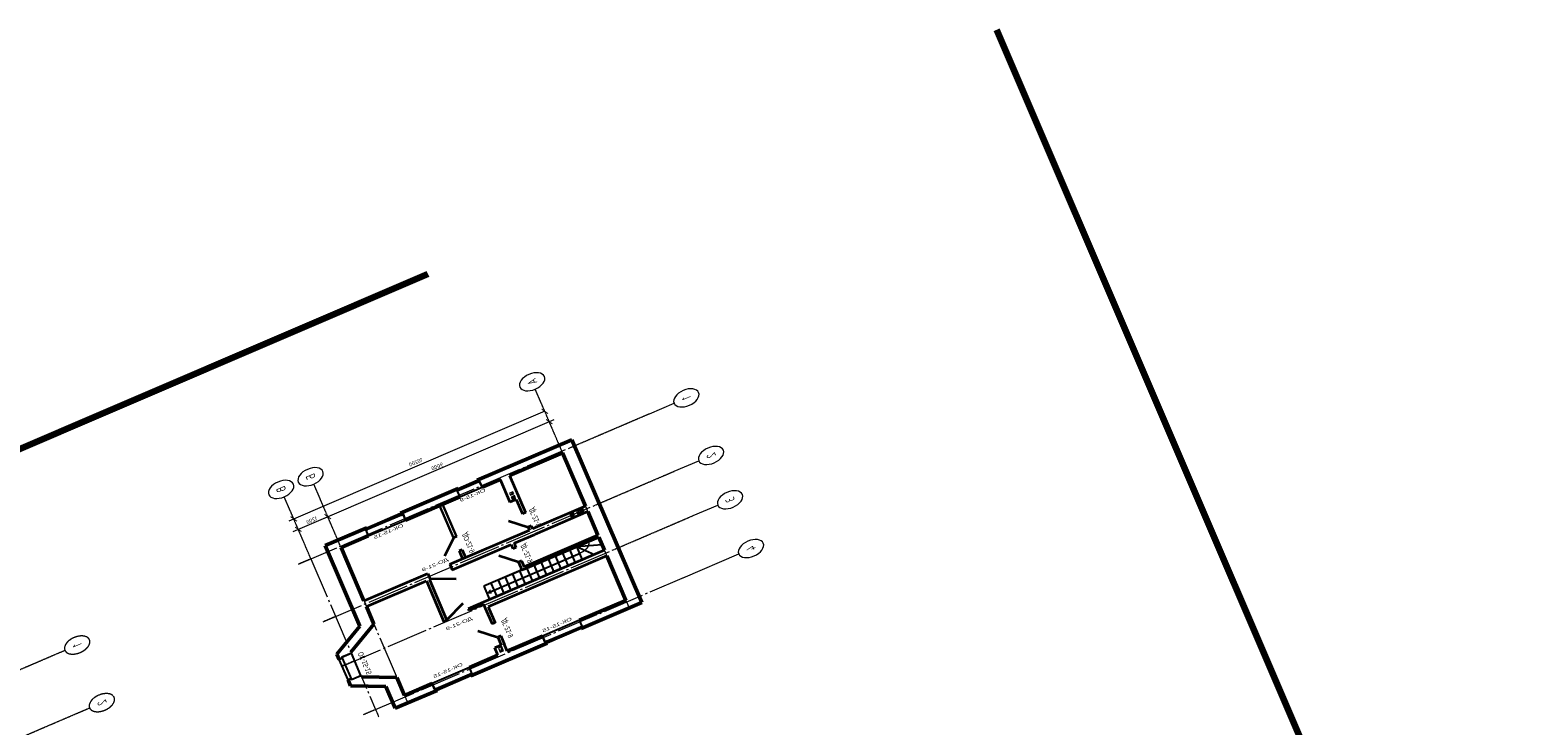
# Model space of a CAD drawing. Header units: millimetres. Extents: x -2096172177 to 2055029645, y -728784453 to 1899906214.
# Tile 13 of 109: x -218588645 to -190271585, y -681242893 to -668116540. Entities that reach past the tile are written whole.
import ezdxf
from ezdxf import colors
from ezdxf.entities.mleader import LeaderData, LeaderLine
from ezdxf.enums import TextEntityAlignment as Align
from ezdxf.math import Vec2, Vec3

# ---------------------------------------------------------------- set-up
doc = ezdxf.new("R2010")
doc.units = ezdxf.units.MM
doc.linetypes.add('ACAD_ISO03W100', pattern=[30, 12, -18])
doc.linetypes.add('DASHDOT_axis', pattern=[24, 20, -1.5, 1, -1.5])
for name, color, linetype, lineweight in [('Вентканалы', 214, 'Continuous', 18), ('Внутренние стены', 3, 'Continuous', 35), ('Двери', 20, 'Continuous', 25), ('Лестница', 7, 'Continuous', 25), ('линии', 3, 'Continuous', 20), ('Наружные стены', 1, 'Continuous', 50), ('Окна и двери', 4, 'Continuous', 25), ('Размеры окон', 6, 'Continuous', 18), ('Размеры стен', 5, 'Continuous', 18), ('Рамка', 2, 'Continuous', 100)]:
    doc.layers.add(name, color=color, linetype=linetype, lineweight=lineweight)
doc.styles.add('GOST-2.304_Type-B', font='GOST Common.ttf')
doc.styles.get("Standard").update_dxf_attribs({"font": 'arial.ttf'})
doc.styles.add('Аннотативный', font='arial.ttf')

# ---------------------------------------------------------------- blocks, each defined once
blk = doc.blocks.new('_ArchTick')
at = {"color": 0, "linetype": 'ByBlock', "const_width": 0.15}
blk.add_lwpolyline([(-0.5, -0.5), (0.5, 0.5)], dxfattribs=at)
blk = doc.blocks.new('л')
at = {"layer": 'Лестница'}
blk.add_line((0, 0), (900, 0), dxfattribs=at)
blk = doc.blocks.new('а')
at = {"layer": 'Лестница'}
blk.add_blockref('л', (-900, 0), dxfattribs=at)
blk = doc.blocks.new('_None')
blk = doc.blocks.new('Фасад (на основе 1 эт)')
at = {"layer": 'Вентканалы'}
h = blk.add_hatch(color=256, dxfattribs=at)
h.dxf.hatch_style = 1
h.paths.add_polyline_path([(1785712.891, 915416.049), (1785982.891, 915416.049), (1785982.891, 915556.049)])
h = blk.add_hatch(color=256, dxfattribs=at)
h.dxf.hatch_style = 1
h.paths.add_polyline_path([(1777118.204, 912751.049), (1777258.204, 912751.049), (1777258.204, 912891.049)])
h = blk.add_hatch(color=256, dxfattribs=at)
h.dxf.hatch_style = 1
h.paths.add_polyline_path([(1777518.204, 912891.049), (1777378.204, 912891.049), (1777448.204, 912821.049)])
h.paths.add_polyline_path([(1777518.204, 912751.049), (1777448.204, 912821.049), (1777378.204, 912751.049)])
h = blk.add_hatch(color=256, dxfattribs=at)
h.dxf.hatch_style = 1
h.paths.add_polyline_path([(1779832.891, 910986.049), (1779972.891, 910986.049), (1779972.891, 911126.049)])
h = blk.add_hatch(color=256, dxfattribs=at)
h.dxf.hatch_style = 1
h.paths.add_polyline_path([(1779972.891, 910866.049), (1779832.891, 910596.049), (1779972.891, 910596.049)])
at = {"linetype": 'DASHDOT_axis'}
for p, q in [((1775200.484, 934667.654), (1775200.484, 931467.654)), ((1779100.484, 934667.654), (1779100.484, 931467.654)), ((1775200.484, 931467.654), (1775200.484, 930467.654)), ((1779100.484, 931467.654), (1779100.484, 930467.654)), ((1776002.891, 920676.049), (1776002.891, 921176.049)), ((1779902.891, 920676.049), (1779902.891, 921176.049)), ((1782902.891, 920676.049), (1782902.891, 921176.049)), ((1786202.891, 920676.049), (1786202.891, 921176.049)), ((1786202.891, 920676.049), (1786702.891, 920676.049)), ((1786202.891, 919476.049), (1786702.891, 919476.049)), ((1776002.891, 910476.049), (1772802.891, 910476.049)), ((1786202.891, 910476.049), (1786702.891, 910476.049)), ((1776002.891, 910120.153), (1776002.891, 906920.153)), ((1776002.891, 910120.153), (1776002.891, 906920.153)), ((1779902.891, 910120.153), (1779902.891, 906920.153)), ((1782902.891, 910120.153), (1782902.891, 906920.153))]:
    blk.add_line(p, q, dxfattribs=at)
at = {"linetype": 'DASHDOT_axis', "lineweight": 20, "ltscale": 100}
for p, q in [((1776002.891, 921176.049), (1776002.891, 910120.153)), ((1779902.891, 921176.049), (1779902.891, 910120.153)), ((1782902.891, 921176.049), (1782902.893, 910120.153)), ((1786196.787, 920674.987), (1786202.891, 908120.153))]:
    blk.add_line(p, q, dxfattribs=at)
at = {"linetype": 'Continuous'}
for p, q in [((1772802.891, 920676.049), (1771802.891, 920676.049)), ((1773302.891, 910476.049), (1773302.891, 920876.049)), ((1772802.891, 919476.049), (1771802.891, 919476.049)), ((1772802.891, 910476.049), (1771802.891, 910476.049)), ((1773940.391, 910476.049), (1773877.891, 910476.049)), ((1773940.391, 910476.049), (1773877.891, 910476.049)), ((1786202.891, 908182.653), (1786202.891, 905920.153)), ((1776002.891, 906920.153), (1776002.891, 905920.153)), ((1776002.891, 906920.153), (1776002.891, 905920.153)), ((1776002.891, 906920.153), (1776002.891, 905920.153)), ((1779902.891, 906920.153), (1779902.891, 905920.153)), ((1782902.891, 906920.153), (1782902.891, 905920.153))]:
    blk.add_line(p, q, dxfattribs=at)
at = {"linetype": 'DASHDOT_axis', "lineweight": 15, "ltscale": 100}
for p, q in [((1776002.893, 920676.047), (1786202.893, 920676.047)), ((1776002.891, 919476.049), (1786202.891, 919476.049)), ((1776002.891, 910476.049), (1786202.891, 910476.049))]:
    blk.add_line(p, q, dxfattribs=at)
at = {"linetype": 'DASHDOT_axis'}
for centre in [(1775200.484, 929967.654), (1779100.484, 929967.654)]:
    blk.add_circle(centre, 500, dxfattribs=at)
at = {"linetype": 'Continuous'}
for centre in [(1771302.891, 920676.049), (1771302.891, 919476.049), (1771302.891, 910476.049), (1776002.891, 905420.153), (1779902.891, 905420.153), (1782902.891, 905420.153), (1786202.891, 905420.153)]:
    blk.add_circle(centre, 500, dxfattribs=at)
at = {"layer": 'Вентканалы'}
for p, q in [((1785712.891, 915416.049), (1785982.891, 915556.049)), ((1777118.204, 912751.049), (1777258.204, 912891.049)), ((1777378.204, 912751.049), (1777518.204, 912891.049)), ((1777378.204, 912891.049), (1777518.204, 912751.049)), ((1779972.891, 910866.049), (1779832.891, 910596.049))]:
    blk.add_line(p, q, dxfattribs=at)
for points in [[(1785712.891, 915556.049), (1785982.891, 915556.049), (1785982.891, 915416.049), (1785712.891, 915416.049)], [(1777118.204, 912891.049), (1777258.204, 912891.049), (1777258.204, 912751.049), (1777118.204, 912751.049)], [(1777378.204, 912891.049), (1777518.204, 912891.049), (1777518.204, 912751.049), (1777378.204, 912751.049)], [(1779832.891, 911126.049), (1779972.891, 911126.049), (1779972.891, 910986.049), (1779832.891, 910986.049)], [(1779832.891, 910596.049), (1779832.891, 910866.049), (1779972.891, 910866.049), (1779972.891, 910596.049)]]:
    blk.add_lwpolyline(points, close=True, dxfattribs=at)
at = {"layer": 'Вентканалы', "linetype": 'ACAD_ISO03W100'}
blk.add_lwpolyline([(1779832.891, 911126.049), (1779972.891, 911126.049), (1779972.891, 910986.049), (1779832.891, 910986.049)], close=True, dxfattribs=at)
at = {"layer": 'Внутренние стены'}
for p, q in [((1779712.891, 919476.049), (1779712.891, 916882.968)), ((1780092.891, 919476.049), (1780092.891, 917035.44)), ((1780092.891, 917035.44), (1782856.325, 917035.44)), ((1782856.325, 916915.44), (1782856.325, 917035.44)), ((1779712.891, 916882.968), (1780092.891, 916882.968)), ((1780056.78, 916875.326), (1780717.654, 915983.101)), ((1780092.891, 916915.44), (1780092.891, 916882.968)), ((1780092.891, 916915.44), (1782856.325, 916915.44)), ((1782820.514, 916912.811), (1782265.188, 916097.62)), ((1778289.662, 915459.942), (1779124.832, 916047.504)), ((1779712.891, 915982.968), (1779712.891, 912751.049)), ((1779712.891, 915982.968), (1780092.891, 915982.968)), ((1780092.891, 915982.968), (1780092.891, 913596.049)), ((1782832.891, 916008.464), (1782712.891, 916008.464)), ((1782712.891, 915296.049), (1782712.891, 916008.464)), ((1782832.891, 915415.44), (1782832.891, 916008.464)), ((1784223.605, 916005.524), (1785063.392, 915424.946)), ((1778287.428, 915354.187), (1778287.428, 915474.187)), ((1779187.428, 915474.187), (1779712.891, 915474.187)), ((1779187.428, 915354.187), (1779187.428, 915474.187)), ((1782832.891, 915415.44), (1783092.891, 915415.44)), ((1783092.891, 915415.44), (1784167.894, 915415.44)), ((1784167.894, 915295.44), (1784167.894, 915415.44)), ((1785067.894, 915415.44), (1785593.357, 915415.44)), ((1785067.894, 915295.44), (1785067.894, 915415.44)), ((1786102.891, 915676.049), (1785592.891, 915676.049)), ((1785592.891, 915415.44), (1785592.891, 915676.049)), ((1786102.891, 915676.049), (1786040.391, 915676.049)), ((1782712.891, 915290.902), (1782712.891, 915296.049)), ((1782712.891, 910476.049), (1782712.891, 915295.44)), ((1783092.891, 910476.049), (1783092.891, 915295.44)), ((1786102.891, 915296.049), (1785592.891, 915296.049)), ((1786102.891, 915296.049), (1786040.391, 915296.049)), ((1780431.301, 914173.468), (1781271.088, 913592.89)), ((1778676.335, 913338.209), (1779516.121, 912757.63)), ((1780092.891, 913596.049), (1780378.634, 913596.049)), ((1780092.891, 913476.049), (1780092.891, 912631.049)), ((1780378.634, 913476.049), (1780378.634, 913596.049)), ((1781278.634, 913596.049), (1781812.083, 913596.049)), ((1781278.634, 913476.049), (1781278.634, 913596.049)), ((1781692.083, 910476.049), (1781692.083, 913476.049)), ((1781812.083, 913596.049), (1781812.083, 913476.049)), ((1781812.083, 913476.049), (1781812.083, 910476.049)), ((1776102.891, 913011.049), (1777638.204, 913011.049)), ((1776102.891, 912631.049), (1778623.667, 912631.049)), ((1777638.204, 912749.84), (1777638.204, 913012.258)), ((1777638.204, 912751.049), (1778623.667, 912751.049)), ((1777638.204, 912629.84), (1777638.204, 912631.049)), ((1778623.667, 912631.049), (1778623.52, 912751.049)), ((1779523.667, 912751.049), (1779712.891, 912751.049)), ((1779523.667, 912631.049), (1779523.667, 912751.049)), ((1779523.667, 912631.049), (1779712.891, 912631.049)), ((1779712.891, 910476.049), (1779712.891, 912631.049)), ((1780092.891, 910476.049), (1780092.891, 912631.049))]:
    blk.add_line(p, q, dxfattribs=at)
at = {"layer": 'Внутренние стены', "lineweight": 30}
blk.add_line((1776102.891, 915474.187), (1778287.428, 915474.187), dxfattribs=at)
at = {"layer": 'Внутренние стены', "color": 3, "lineweight": 30}
blk.add_line((1776102.891, 915354.187), (1778287.428, 915354.187), dxfattribs=at)
at = {"layer": 'Внутренние стены', "color": 3}
for p, q in [((1779187.428, 915354.187), (1779712.891, 915354.187)), ((1783092.891, 915295.44), (1784167.894, 915295.44)), ((1785067.894, 915295.44), (1785593.357, 915295.44)), ((1780092.891, 913476.049), (1780378.634, 913476.049)), ((1781278.634, 913476.049), (1781692.083, 913476.049))]:
    blk.add_line(p, q, dxfattribs=at)
at = {"layer": 'Лестница'}
for p, q in [((1781812.083, 911375.473), (1781812.083, 915145.473)), ((1781812.083, 915145.473), (1782712.083, 915145.473)), ((1781812.083, 914855.473), (1782712.083, 914855.473)), ((1782281.355, 915124.359), (1782281.355, 911354.359)), ((1782712.083, 915145.473), (1782712.083, 910475.473)), ((1781812.083, 914565.473), (1782712.083, 914565.473)), ((1781812.083, 914275.473), (1782712.083, 914275.473)), ((1781812.083, 913985.473), (1782712.083, 913985.473)), ((1781812.083, 913695.473), (1782712.083, 913695.473)), ((1781812.083, 913405.473), (1782712.083, 913405.473)), ((1781812.083, 913115.473), (1782712.083, 913115.473)), ((1781812.083, 912825.473), (1782712.083, 912825.473)), ((1781812.083, 912535.473), (1782712.083, 912535.473)), ((1781812.083, 912245.473), (1782712.083, 912245.473)), ((1781812.083, 911955.473), (1782712.083, 911955.473)), ((1781812.083, 911665.473), (1782712.083, 911665.473)), ((1781812.083, 911665.473), (1782712.083, 911665.473)), ((1781812.083, 911665.473), (1782712.083, 911665.473)), ((1781812.083, 911665.473), (1782712.083, 911665.473)), ((1781812.083, 911665.473), (1782712.083, 911665.473)), ((1781812.083, 911375.473), (1781812.083, 910475.473)), ((1781812.083, 911375.473), (1782712.083, 911375.473)), ((1781812.083, 911375.473), (1782712.083, 910878.347)), ((1781812.623, 911367.808), (1782319.272, 910476.777)), ((1782712.083, 910475.473), (1781812.083, 910475.473))]:
    blk.add_line(p, q, dxfattribs=at)
at = {"layer": 'Лестница', "linetype": 'DASHDOT_axis', "lineweight": 15, "ltscale": 100}
for p, q in [((1782281.613, 915123.974), (1782178.08, 914974.235)), ((1782281.355, 915124.359), (1782382.649, 914975.324))]:
    blk.add_line(p, q, dxfattribs=at)
blk.add_arc((1781831.355, 911354.359), 450, 270, 0, dxfattribs=at)
at = {"layer": 'Наружные стены'}
for p, q in [((1781042.827, 919986.049), (1782085.318, 921184.467)), ((1782085.318, 921184.467), (1782455.891, 921184.467)), ((1783835.891, 921184.467), (1784239.135, 921184.467)), ((1784239.135, 921184.467), (1785148.396, 919986.049)), ((1781275.9, 919476.049), (1782317.633, 920674.467)), ((1782317.633, 920674.467), (1782390.891, 920674.467)), ((1783900.891, 920674.467), (1783985.903, 920674.467)), ((1783985.903, 920674.467), (1784900.657, 919476.049)), ((1775592.891, 919986.049), (1781042.827, 919986.049)), ((1775592.891, 918304.294), (1775592.891, 919986.049)), ((1785148.396, 919986.049), (1786612.891, 919986.049)), ((1786612.891, 919986.049), (1786612.891, 918284.605)), ((1776102.891, 919476.049), (1779712.891, 919476.049)), ((1776102.891, 918369.294), (1776102.891, 919476.049)), ((1780092.891, 919476.049), (1781275.9, 919476.049)), ((1784900.657, 919476.049), (1786102.891, 919476.049)), ((1786102.891, 919476.049), (1786102.891, 918349.605)), ((1775592.891, 914589.187), (1775592.891, 916924.294)), ((1776102.891, 914654.187), (1776102.891, 916859.294)), ((1786102.891, 916839.605), (1786102.891, 915676.049)), ((1786612.891, 916904.605), (1786612.891, 913805.188)), ((1786102.891, 915296.049), (1786102.891, 913870.188)), ((1775592.891, 909966.049), (1775592.891, 913809.187)), ((1776102.891, 912985.07), (1776102.891, 913744.187)), ((1776102.891, 910476.049), (1776102.891, 912631.049)), ((1786102.891, 912360.188), (1786102.891, 910476.049)), ((1786612.891, 912425.188), (1786612.891, 909966.049)), ((1776102.891, 910476.049), (1779712.891, 910476.049)), ((1780092.891, 910476.049), (1781692.083, 910476.049)), ((1781812.083, 910476.049), (1782712.891, 910476.049)), ((1783092.891, 910476.049), (1786102.891, 910476.049)), ((1775592.891, 909966.049), (1786612.891, 909966.049))]:
    blk.add_line(p, q, dxfattribs=at)
at = {"layer": 'Наружные стены', "lineweight": 25}
for points in [[(1782455.892, 921189.521), (1782455.892, 921066.049), (1782390.892, 921066.049), (1782390.892, 920679.521)], [(1783835.892, 921186.049), (1783835.892, 921066.049), (1783900.892, 921066.049), (1783900.892, 920676.049)], [(1775596.363, 918304.294), (1775716.363, 918304.294), (1775716.363, 918369.294), (1776106.363, 918369.294)], [(1786612.891, 918284.605), (1786492.891, 918284.605), (1786492.891, 918349.605), (1786102.891, 918349.605)], [(1775592.891, 916924.294), (1775716.363, 916924.294), (1775716.363, 916859.294), (1776102.891, 916859.294)], [(1786612.891, 916904.605), (1786492.891, 916904.605), (1786492.891, 916839.605), (1786102.891, 916839.605)], [(1775592.891, 914589.187), (1775712.891, 914589.187), (1775712.891, 914654.187), (1776102.891, 914654.187)], [(1775592.891, 913809.187), (1775712.891, 913809.187), (1775712.891, 913744.187), (1776102.891, 913744.187)], [(1786612.893, 913805.186), (1786492.893, 913805.186), (1786492.893, 913870.186), (1786102.893, 913870.186)], [(1786612.893, 912425.186), (1786492.893, 912425.186), (1786492.893, 912360.186), (1786102.893, 912360.186)]]:
    blk.add_lwpolyline(points, dxfattribs=at)
at = {"layer": 'Окна и двери'}
for p, q in [((1782390.891, 920676.049), (1782390.891, 921064.467)), ((1783835.891, 921184.467), (1782455.891, 921184.467)), ((1782455.891, 921184.467), (1782455.891, 921064.467)), ((1782455.891, 921064.467), (1783900.891, 921064.467)), ((1783835.891, 921064.467), (1783835.891, 921184.467)), ((1783900.891, 921064.467), (1783835.891, 921064.467)), ((1783900.891, 921064.467), (1783900.891, 920676.049)), ((1783900.891, 920676.049), (1782390.891, 920676.049)), ((1775716.363, 918304.294), (1775592.891, 918304.294)), ((1775592.891, 918304.294), (1775592.891, 916924.294)), ((1775716.363, 918369.294), (1775716.363, 918304.294)), ((1775716.363, 916924.294), (1775716.363, 918369.294)), ((1775716.363, 918369.294), (1776102.891, 918369.294)), ((1776102.891, 918369.294), (1776102.891, 916859.294)), ((1786102.891, 916839.605), (1786102.891, 918349.605)), ((1786102.891, 918349.605), (1786492.891, 918349.605)), ((1786492.891, 918349.605), (1786492.891, 917774.605)), ((1786612.891, 918284.605), (1786492.891, 918284.605)), ((1786492.891, 918284.605), (1786492.891, 916839.605)), ((1786612.891, 916904.605), (1786612.891, 918284.605)), ((1775716.363, 916859.294), (1775716.363, 917434.294)), ((1775592.891, 916924.294), (1775716.363, 916924.294)), ((1776102.891, 916859.294), (1775716.363, 916859.294)), ((1786492.891, 916839.605), (1786102.891, 916839.605)), ((1786492.891, 916839.605), (1786492.891, 916904.605)), ((1786492.891, 916904.605), (1786612.891, 916904.605)), ((1775712.891, 914589.187), (1775592.891, 914589.187)), ((1775592.891, 914589.187), (1775592.891, 913809.187)), ((1775712.891, 914654.187), (1775712.891, 914589.187)), ((1775712.891, 913809.187), (1775712.891, 914654.187)), ((1775712.891, 914654.187), (1776102.891, 914654.187)), ((1775712.891, 913744.187), (1775712.891, 914319.187)), ((1776102.891, 914654.187), (1776102.891, 913744.187)), ((1775592.891, 913809.187), (1775712.891, 913809.187)), ((1776102.891, 913744.187), (1775712.891, 913744.187)), ((1786102.891, 912360.188), (1786102.891, 913870.188)), ((1786102.891, 913870.188), (1786492.891, 913870.188)), ((1786492.891, 913870.188), (1786492.891, 913295.188)), ((1786612.891, 913805.188), (1786492.891, 913805.188)), ((1786492.891, 913805.188), (1786492.891, 912360.188)), ((1786612.891, 912425.188), (1786612.891, 913805.188))]:
    blk.add_line(p, q, dxfattribs=at)
at = {"layer": 'Размеры стен'}
blk.add_line((1776102.891, 914654.187), (1776102.891, 915354.187), dxfattribs=at)
at = {"layer": 'Рамка'}
for p, q in [((1762583.109, 912472.164), (1762583.109, 971872.164)), ((1846683.109, 889346.663), (1762583.109, 889346.663))]:
    blk.add_line(p, q, dxfattribs=at)
at = {"linetype": 'Continuous', "xscale": 250, "yscale": 250, "zscale": 250}
for p, rotation in [((1773302.891, 910476.049), 270), ((1774002.891, 910476.049), 90), ((1774002.891, 910476.049), 270)]:
    blk.add_blockref('_ArchTick', p, dxfattribs=dict(at, rotation=rotation))
at = {"layer": 'Лестница', "rotation": 90}
for p in [(1781812.083, 914855.473), (1781812.083, 914565.473), (1781812.083, 914275.473), (1781812.083, 913985.473), (1781812.083, 913695.473), (1781812.083, 913405.473), (1781812.083, 913115.473), (1781812.083, 912825.473), (1781812.083, 912535.473), (1781812.083, 912245.473), (1781812.083, 911955.473), (1781812.083, 911665.473)]:
    blk.add_blockref('а', p, dxfattribs=at)
at = {"linetype": 'DASHDOT_axis', "style": 'GOST-2.304_Type-B'}
for s, p in [('1', (1775200.484, 929967.654)), ('2', (1779100.484, 929967.654))]:
    blk.add_text(s, height=350, dxfattribs=at).set_placement(p, align=Align.MIDDLE_CENTER)
at = {"linetype": 'Continuous', "style": 'GOST-2.304_Type-B'}
for s, p in [('В', (1771302.891, 920676.049)), ('Б', (1771302.891, 919476.049)), ('А', (1771302.891, 910476.049)), ('1', (1776002.891, 905420.153)), ('2', (1779902.891, 905420.153)), ('3', (1782902.891, 905420.153)), ('4', (1786202.891, 905420.153))]:
    blk.add_text(s, height=350, dxfattribs=at).set_placement(p, align=Align.MIDDLE_CENTER)
at = {"linetype": 'Continuous', "insert": (1773815.391, 920076.049), "char_height": 250, "attachment_point": 5, "rotation": 90, "style": 'GOST-2.304_Type-B', "bg_fill": 3, "box_fill_scale": 1.1, "bg_fill_color": 256, "bg_fill_true_color": 13158600, "bg_fill_transparency": 0}
blk.add_mtext('1200', dxfattribs=at)
at = {"layer": 'Двери', "style": 'Аннотативный'}
for p in [(1783435.848, 916011.469), (1779478.096, 915968.654)]:
    blk.add_text('ДО-21-9', height=200, rotation=90, dxfattribs=at).set_placement(p)
for s, p in [('ДО-21-9', (1778281.547, 914936.524)), ('ДГ-21-9', (1784156.527, 914863.604)), ('ДГ-21-9', (1780346.527, 913093.604)), ('ДГ-21-9', (1778496.672, 912274.836))]:
    blk.add_text(s, height=200, dxfattribs=at).set_placement(p)
at = {"layer": 'Размеры окон', "style": 'Аннотативный'}
blk.add_text('ОК-15-15', height=200, dxfattribs=at).set_placement((1782546.672, 920264.836))
for s, p in [('ОК-15-15', (1776438.523, 917014.38)), ('ОК-15-15', (1785840.741, 917022.624)), ('ОК-15-9', (1776425.847, 913671.203)), ('ОК-15-15', (1785906.672, 912604.836))]:
    blk.add_text(s, height=200, rotation=90, dxfattribs=at).set_placement(p)
at = {"layer": 'Наружные стены'}
ml = blk.add_multileader_mtext('Standard', dxfattribs=at)
ml.set_content('', color=256)
ml.set_leader_properties()
ml.set_arrow_properties(name='NONE')
ml.build(insert=Vec2(0, 0))
ctx = ml.context
ctx.base_point, ctx.plane_origin = Vec3(1781283.9, 919476.049), Vec3(1780092.891, 919476.049)
notes = []
notes.append((ctx, [(0, (1, 1, 0), (1781275.9, 919476.049), (1, 0), 8, [(0, [(1780092.891, 919476.049)], 0, [])])]))
ctx.mtext.insert, ctx.mtext.flow_direction = Vec3(1781285.9, 919478.049), 5
for ctx, leaders in notes:
    for number, flags, end, landing, length, lines in leaders:
        leader = LeaderData()
        leader.index, (leader.has_last_leader_line, leader.has_dogleg_vector, leader.attachment_direction) = number, flags
        leader.last_leader_point, leader.dogleg_vector, leader.dogleg_length = Vec3(end), Vec3(landing), length
        for number, points, colour, breaks in lines:
            line = LeaderLine()
            line.index, line.vertices, line.color, line.breaks = number, Vec3.list(points), colors.encode_raw_color(colour), breaks
            leader.lines.append(line)
        ctx.leaders.append(leader)
at = {"linetype": 'DASHDOT_axis'}
for p, q in [((1776002.891, 920676.049), (1772802.891, 920676.049)), ((1776002.891, 919476.049), (1772802.891, 919476.049))]:
    blk.add_line(p, q, dxfattribs=at)
at = {"linetype": 'Continuous'}
for p, q in [((1773365.391, 920676.049), (1773427.891, 920676.049)), ((1774002.891, 920876.049), (1774002.891, 919276.049)), ((1774065.391, 920676.049), (1774127.891, 920676.049)), ((1773940.391, 919476.049), (1773877.891, 919476.049)), ((1773940.391, 919476.049), (1773877.891, 919476.049)), ((1774002.891, 919676.049), (1774002.891, 910276.049))]:
    blk.add_line(p, q, dxfattribs=at)
at = {"linetype": 'Continuous', "xscale": 250, "yscale": 250, "zscale": 250}
for p, rotation in [((1773302.891, 920676.049), 90), ((1774002.891, 920676.049), 90), ((1774002.891, 919476.049), 90), ((1774002.891, 919476.049), 270)]:
    blk.add_blockref('_ArchTick', p, dxfattribs=dict(at, rotation=rotation))
at = {"linetype": 'Continuous', "insert": (1773045.721, 915653.215), "char_height": 250, "attachment_point": 5, "rotation": 90, "style": 'GOST-2.304_Type-B', "bg_fill": 3, "box_fill_scale": 1.1, "bg_fill_color": 256, "bg_fill_true_color": 13158600, "bg_fill_transparency": 0}
blk.add_mtext('10200', dxfattribs=at)
at = {"linetype": 'Continuous', "insert": (1773815.391, 914976.049), "char_height": 250, "attachment_point": 5, "rotation": 90, "style": 'GOST-2.304_Type-B', "bg_fill": 3, "box_fill_scale": 1.1, "bg_fill_color": 256, "bg_fill_true_color": 13158600, "bg_fill_transparency": 0}
blk.add_mtext('9000', dxfattribs=at)

msp = doc.modelspace()

# ---------------------------------------------------------------- block references
at = {"layer": 'линии', "xscale": -303.5998588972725, "yscale": 505.4961991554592, "zscale": 303.5998588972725, "rotation": 113.219251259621}
msp.add_blockref('Фасад (на основе 1 эт)', (1838877.1, 900175.745), dxfattribs=at)

doc.saveas('drawing.dxf')
